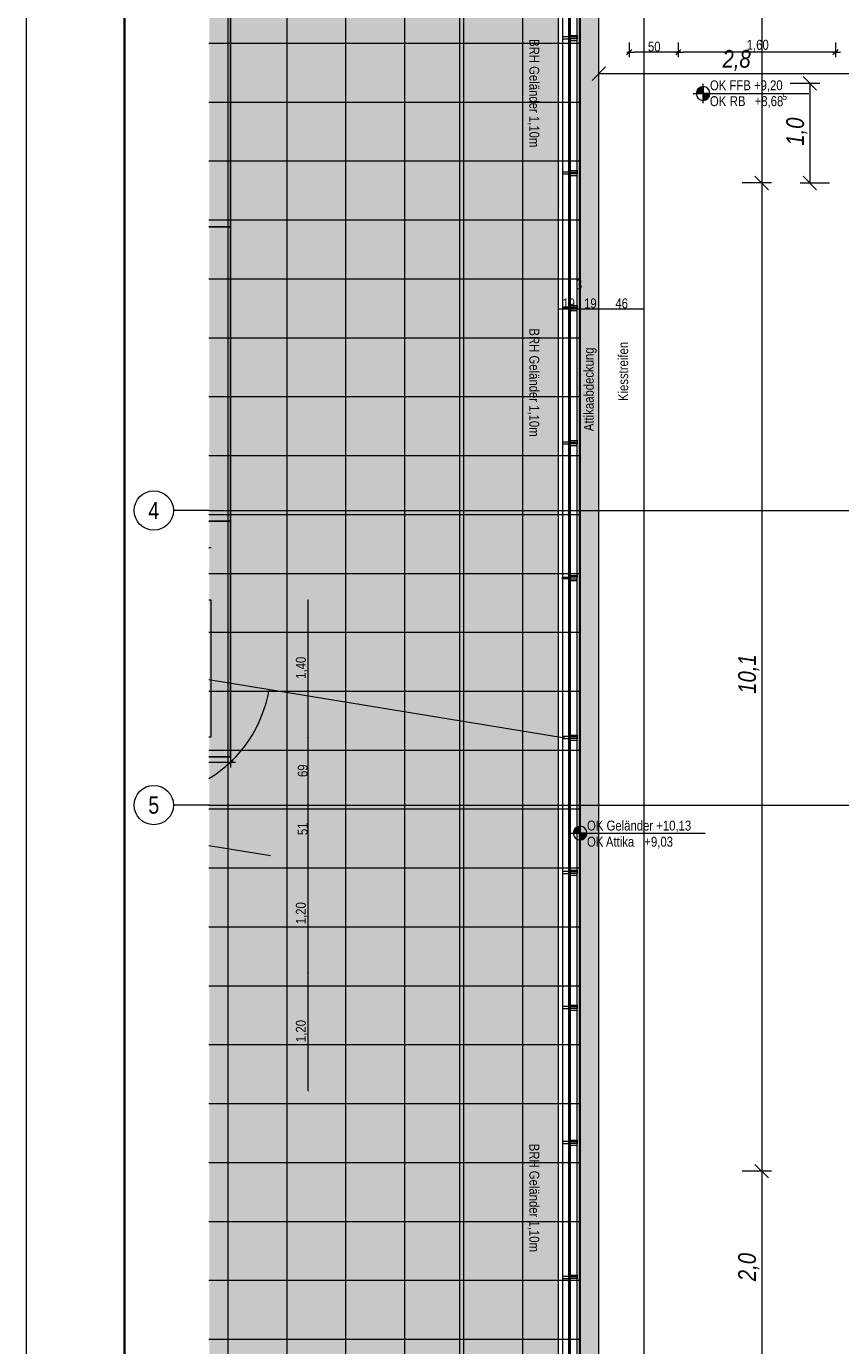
# Model space of a CAD drawing. Extents: x -720 to 300, y 62 to 1112.
# Tile 8 of 60: x -720 to -554, y 440 to 709. Entities that reach past the tile are written whole.
import ezdxf
from ezdxf.enums import TextEntityAlignment as Align
from ezdxf.lldxf.tags import DXFTag

# ---------------------------------------------------------------- set-up
doc = ezdxf.new("R2010")
doc.units = 0
doc.layers.get('0').update_dxf_attribs({"lineweight": 13})
for name, color, linetype, lineweight, true_color in [('30 -34 Innenwände- 4 Türen_Fenster', 9, 'Continuous', 15, 0x808080), ('30 -36 Dächer- 3 Dachbeläge', 9, 'Continuous', 15, 0x808080), ('30 -36 Dächer- 3 Dachbeläge Gründach', 9, 'Continuous', 9, 0x808080), ('30 -36 Dächer- 4 Dachbekleidungen', 9, 'Continuous', 9, 0x808080), ('60- 61 allgemeine Ausstattung- 4 Terrassen', 9, 'Continuous', 9, 0x808080), ('70 -72 Beschriftung- 1 Beschriftung allgemein', 7, 'Continuous', 9, 0xff6633), ('70 -76 Bemaßung- 2 Allgemein', 9, 'Continuous', 5, 0x808080), ('E_ST_Fangeinrichtung_Bem', 1, 'Continuous', 13, 0xff0000), ('iwb_Layout Achsbezeichung', 1, 'Continuous', 13, 0xff0000), ('iwb_Layout BA_Markierung', 7, 'Continuous', 9, 0xbadcdc)]:
    doc.layers.add(name, color=color, linetype=linetype, lineweight=lineweight, true_color=true_color)
for name, color, linetype, lineweight in [('70 -71 Achsen- 1 Gebäudeachsen', 7, 'STRICHPUNKT2-A06DN9U3MF', 18), ('70 -72 Beschriftung- 5 Höhenkoten', 7, 'Continuous', 15), ('iwb_Plankopf Rahmen', 7, 'Continuous', 35)]:
    doc.layers.add(name, color=color, linetype=linetype, lineweight=lineweight)
doc.styles.get("Standard").update_dxf_attribs({"font": 'ARIALN.TTF'})
tags = doc.linetypes.add('grob-A06DN9U4MF', pattern=[14, 3, -8, 3]).pattern_tags.tags
tags[8:9] = [DXFTag(74, 4), DXFTag(75, 0), DXFTag(340, '0'), DXFTag(46, 0.0), DXFTag(50, 0.0), DXFTag(44, 0.0), DXFTag(45, 0.0)]
tags[6:7] = [DXFTag(74, 4), DXFTag(75, 0), DXFTag(340, '0'), DXFTag(46, 0.0), DXFTag(50, 0.0), DXFTag(44, 0.0), DXFTag(45, 0.0)]
tags[4:5] = [DXFTag(74, 4), DXFTag(75, 0), DXFTag(340, '0'), DXFTag(46, 0.0), DXFTag(50, 0.0), DXFTag(44, 0.0), DXFTag(45, 0.0)]
tags = doc.linetypes.add('STRICHPUNKT2', pattern=[12.7, 6.35, -3.175, 0, -3.175]).pattern_tags.tags
tags[10:11] = [DXFTag(74, 4), DXFTag(75, 0), DXFTag(340, '0'), DXFTag(46, 0.0), DXFTag(50, 0.0), DXFTag(44, 0.0), DXFTag(45, 0.0)]
tags[8:9] = [DXFTag(74, 4), DXFTag(75, 0), DXFTag(340, '0'), DXFTag(46, 0.0), DXFTag(50, 0.0), DXFTag(44, 0.0), DXFTag(45, 0.0)]
tags[6:7] = [DXFTag(74, 4), DXFTag(75, 0), DXFTag(340, '0'), DXFTag(46, 0.0), DXFTag(50, 0.0), DXFTag(44, 0.0), DXFTag(45, 0.0)]
tags[4:5] = [DXFTag(74, 4), DXFTag(75, 0), DXFTag(340, '0'), DXFTag(46, 0.0), DXFTag(50, 0.0), DXFTag(44, 0.0), DXFTag(45, 0.0)]
tags = doc.linetypes.add('STRICHPUNKT2-A06DN9U3MF', pattern=[12.7, 6.35, -3.175, 0, -3.175]).pattern_tags.tags
tags[10:11] = [DXFTag(74, 4), DXFTag(75, 0), DXFTag(340, '0'), DXFTag(46, 0.0), DXFTag(50, 0.0), DXFTag(44, 0.0), DXFTag(45, 0.0)]
tags[8:9] = [DXFTag(74, 4), DXFTag(75, 0), DXFTag(340, '0'), DXFTag(46, 0.0), DXFTag(50, 0.0), DXFTag(44, 0.0), DXFTag(45, 0.0)]
tags[6:7] = [DXFTag(74, 4), DXFTag(75, 0), DXFTag(340, '0'), DXFTag(46, 0.0), DXFTag(50, 0.0), DXFTag(44, 0.0), DXFTag(45, 0.0)]
tags[4:5] = [DXFTag(74, 4), DXFTag(75, 0), DXFTag(340, '0'), DXFTag(46, 0.0), DXFTag(50, 0.0), DXFTag(44, 0.0), DXFTag(45, 0.0)]

# ---------------------------------------------------------------- blocks, each defined once
blk = doc.blocks.new('Polygon-A06DN9TVMF')
at = {"color": 0, "linetype": 'ByBlock', "lineweight": -2, "ltscale": 0.13}
blk.add_solid([(-611.22, 86.2), (-682.36, 86.01), (-611.05, 1083.81), (-682.36, 1083.81)], dxfattribs=at)
blk = doc.blocks.new('Referenz-A06DN9U5MF')
at = {"layer": '30 -34 Innenwände- 4 Türen_Fenster', "color": 0, "linetype": 'grob-A06DN9U4MF', "ltscale": 0.15}
for p, q in [((-682.49, 575.49), (-609.94, 563.61)), ((-682.49, 541.67), (-669.94, 539.61))]:
    blk.add_line(p, q, dxfattribs=at)
at = {"layer": '30 -36 Dächer- 3 Dachbeläge', "color": 0, "linetype": 'Continuous', "ltscale": 0.15}
for p, q in [((-606.85, 766.51), (-606.85, 379.51)), ((-603.05, 223.71), (-603.05, 764.11)), ((-631.35, 379.51), (-631.35, 762.97)), ((-611.35, 762.97), (-611.35, 379.51))]:
    blk.add_line(p, q, dxfattribs=at)
at = {"layer": '30 -36 Dächer- 3 Dachbeläge', "color": 0, "lineweight": 9}
for p, q in [((-603.05, 376.51), (-603.05, 764.11)), ((-593.85, 754.51), (-593.85, 223.71))]:
    blk.add_line(p, q, dxfattribs=at)
at = {"layer": '30 -36 Dächer- 3 Dachbeläge', "color": 0, "linetype": 'Continuous', "lineweight": 0, "ltscale": 0.13}
for points in [[(-603.05, 764.11), (-606.85, 379.51), (-606.85, 766.51)], [(-603.05, 764.11), (-606.25, 376.51), (-606.85, 379.51)], [(-603.05, 764.11), (-603.05, 223.71), (-606.25, 223.71)], [(-603.05, 764.11), (-606.25, 223.71), (-606.25, 376.51)]]:
    blk.add_solid(points, dxfattribs=at)
at = {"layer": '30 -36 Dächer- 3 Dachbeläge Gründach', "color": 0, "linetype": 'Continuous', "ltscale": 0.13}
blk.add_line((-593.85, 760.91), (-593.85, 223.71), dxfattribs=at)
at = {"layer": '30 -36 Dächer- 4 Dachbekleidungen', "color": 0, "linetype": 'Continuous', "ltscale": 0.13}
for p, q in [((-611.25, 379.81), (-611.25, 766.51)), ((-610.45, 766.51), (-610.45, 379.81)), ((-609.25, 766.51), (-609.25, 378.61)), ((-607.45, 376.81), (-607.45, 766.51)), ((-608.85, 706.36), (-610.45, 706.36)), ((-610.45, 706.36), (-610.45, 705.96)), ((-610.45, 705.96), (-608.85, 705.96)), ((-608.85, 706.36), (-608.85, 706.66)), ((-608.85, 706.66), (-607.45, 706.66)), ((-608.85, 706.36), (-607.45, 706.36)), ((-608.85, 705.96), (-608.85, 706.36)), ((-607.45, 705.96), (-608.85, 705.96)), ((-608.85, 705.96), (-608.85, 705.66)), ((-608.85, 705.66), (-607.45, 705.66)), ((-607.45, 706.66), (-607.45, 706.36)), ((-607.45, 706.36), (-607.45, 705.96)), ((-607.45, 705.66), (-607.45, 705.96)), ((-608.85, 678.86), (-610.45, 678.86)), ((-610.45, 678.86), (-610.45, 678.46)), ((-610.45, 678.46), (-608.85, 678.46)), ((-608.85, 678.86), (-608.85, 679.16)), ((-608.85, 679.16), (-607.45, 679.16)), ((-608.85, 678.86), (-607.45, 678.86)), ((-608.85, 678.46), (-608.85, 678.86)), ((-607.45, 678.46), (-608.85, 678.46)), ((-608.85, 678.46), (-608.85, 678.16)), ((-608.85, 678.16), (-607.45, 678.16)), ((-607.45, 679.16), (-607.45, 678.86)), ((-607.45, 678.86), (-607.45, 678.46)), ((-607.45, 678.16), (-607.45, 678.46)), ((-608.85, 651.36), (-610.45, 651.36)), ((-610.45, 651.36), (-610.45, 650.96)), ((-610.45, 650.96), (-608.85, 650.96)), ((-608.85, 651.36), (-608.85, 651.66)), ((-608.85, 651.66), (-607.45, 651.66)), ((-608.85, 651.36), (-607.45, 651.36)), ((-608.85, 650.96), (-608.85, 651.36)), ((-607.45, 650.96), (-608.85, 650.96)), ((-608.85, 650.96), (-608.85, 650.66)), ((-608.85, 650.66), (-607.45, 650.66)), ((-607.45, 651.66), (-607.45, 651.36)), ((-607.45, 651.36), (-607.45, 650.96)), ((-607.45, 650.66), (-607.45, 650.96)), ((-608.85, 623.86), (-610.45, 623.86)), ((-610.45, 623.86), (-610.45, 623.46)), ((-610.45, 623.46), (-608.85, 623.46)), ((-608.85, 623.86), (-608.85, 624.16)), ((-608.85, 624.16), (-607.45, 624.16)), ((-608.85, 623.86), (-607.45, 623.86)), ((-608.85, 623.46), (-608.85, 623.86)), ((-607.45, 623.46), (-608.85, 623.46)), ((-608.85, 623.46), (-608.85, 623.16)), ((-607.45, 624.16), (-607.45, 623.86)), ((-607.45, 623.86), (-607.45, 623.46)), ((-607.45, 623.16), (-607.45, 623.46)), ((-608.85, 623.16), (-607.45, 623.16)), ((-608.85, 596.36), (-608.85, 596.66)), ((-608.85, 596.66), (-607.45, 596.66)), ((-607.45, 596.66), (-607.45, 596.36)), ((-610.45, 595.96), (-610.45, 596.36)), ((-610.45, 596.36), (-608.85, 596.36)), ((-608.85, 595.96), (-610.45, 595.96)), ((-607.45, 596.36), (-608.85, 596.36)), ((-608.85, 596.36), (-608.85, 595.96)), ((-608.85, 595.96), (-607.45, 595.96)), ((-608.85, 595.96), (-608.85, 595.66)), ((-608.85, 595.66), (-607.45, 595.66)), ((-607.45, 595.96), (-607.45, 596.36)), ((-607.45, 595.66), (-607.45, 595.96)), ((-608.85, 563.86), (-610.45, 563.86)), ((-610.45, 563.86), (-610.45, 563.46)), ((-610.45, 563.46), (-608.85, 563.46)), ((-608.85, 563.86), (-608.85, 564.16)), ((-608.85, 564.16), (-607.45, 564.16)), ((-608.85, 563.86), (-607.45, 563.86)), ((-608.85, 563.46), (-608.85, 563.86)), ((-607.45, 563.46), (-608.85, 563.46)), ((-608.85, 563.46), (-608.85, 563.16)), ((-608.85, 563.16), (-607.45, 563.16)), ((-607.45, 564.16), (-607.45, 563.86)), ((-607.45, 563.86), (-607.45, 563.46)), ((-607.45, 563.16), (-607.45, 563.46)), ((-608.85, 536.36), (-610.45, 536.36)), ((-610.45, 536.36), (-610.45, 535.96)), ((-610.45, 535.96), (-608.85, 535.96)), ((-608.85, 536.36), (-608.85, 536.66)), ((-608.85, 536.66), (-607.45, 536.66)), ((-608.85, 536.36), (-607.45, 536.36)), ((-608.85, 535.96), (-608.85, 536.36)), ((-607.45, 535.96), (-608.85, 535.96)), ((-608.85, 535.96), (-608.85, 535.66)), ((-608.85, 535.66), (-607.45, 535.66)), ((-607.45, 536.66), (-607.45, 536.36)), ((-607.45, 536.36), (-607.45, 535.96)), ((-607.45, 535.66), (-607.45, 535.96)), ((-608.85, 508.86), (-610.45, 508.86)), ((-610.45, 508.86), (-610.45, 508.46)), ((-610.45, 508.46), (-608.85, 508.46)), ((-608.85, 508.86), (-608.85, 509.16)), ((-608.85, 509.16), (-607.45, 509.16)), ((-608.85, 508.86), (-607.45, 508.86)), ((-608.85, 508.46), (-608.85, 508.86)), ((-607.45, 508.46), (-608.85, 508.46)), ((-608.85, 508.46), (-608.85, 508.16)), ((-608.85, 508.16), (-607.45, 508.16)), ((-607.45, 509.16), (-607.45, 508.86)), ((-607.45, 508.86), (-607.45, 508.46)), ((-607.45, 508.16), (-607.45, 508.46)), ((-608.85, 481.36), (-610.45, 481.36)), ((-610.45, 481.36), (-610.45, 480.96)), ((-608.85, 481.36), (-608.85, 481.66)), ((-608.85, 481.66), (-607.45, 481.66)), ((-608.85, 481.36), (-607.45, 481.36)), ((-608.85, 480.96), (-608.85, 481.36)), ((-607.45, 481.66), (-607.45, 481.36)), ((-607.45, 481.36), (-607.45, 480.96)), ((-610.45, 480.96), (-608.85, 480.96)), ((-607.45, 480.96), (-608.85, 480.96)), ((-608.85, 480.96), (-608.85, 480.66)), ((-608.85, 480.66), (-607.45, 480.66)), ((-607.45, 480.66), (-607.45, 480.96)), ((-608.85, 453.86), (-608.85, 454.16)), ((-608.85, 454.16), (-607.45, 454.16)), ((-607.45, 454.16), (-607.45, 453.86)), ((-608.85, 453.86), (-610.45, 453.86)), ((-610.45, 453.86), (-610.45, 453.46)), ((-610.45, 453.46), (-608.85, 453.46)), ((-608.85, 453.86), (-607.45, 453.86)), ((-608.85, 453.46), (-608.85, 453.86)), ((-607.45, 453.46), (-608.85, 453.46)), ((-608.85, 453.46), (-608.85, 453.16)), ((-608.85, 453.16), (-607.45, 453.16)), ((-607.45, 453.86), (-607.45, 453.46)), ((-607.45, 453.16), (-607.45, 453.46))]:
    blk.add_line(p, q, dxfattribs=at)
at = {"layer": '60- 61 allgemeine Ausstattung- 4 Terrassen', "color": 0}
for p, q in [((-678.55, 379.71), (-678.55, 766.51)), ((-666.55, 379.71), (-666.55, 766.51)), ((-654.55, 379.71), (-654.55, 766.51)), ((-642.55, 379.71), (-642.55, 766.51)), ((-630.55, 379.71), (-630.55, 766.51)), ((-618.55, 379.71), (-618.55, 766.51)), ((-607.05, 766.51), (-607.05, 379.71)), ((-682.49, 705.11), (-607.05, 705.11)), ((-682.49, 693.11), (-607.05, 693.11)), ((-682.49, 681.11), (-607.05, 681.11)), ((-682.49, 669.11), (-607.05, 669.11)), ((-682.49, 657.11), (-607.05, 657.11)), ((-682.49, 645.11), (-607.05, 645.11)), ((-682.49, 633.11), (-607.05, 633.11)), ((-682.49, 621.11), (-607.05, 621.11)), ((-682.49, 609.11), (-607.05, 609.11)), ((-682.49, 597.11), (-607.05, 597.11)), ((-682.49, 585.11), (-607.05, 585.11)), ((-682.49, 573.11), (-607.05, 573.11)), ((-682.49, 561.11), (-607.05, 561.11)), ((-682.49, 549.11), (-607.05, 549.11)), ((-682.49, 537.11), (-607.05, 537.11)), ((-682.49, 525.11), (-607.05, 525.11)), ((-682.49, 513.11), (-607.05, 513.11)), ((-682.49, 501.11), (-607.05, 501.11)), ((-682.49, 489.11), (-607.05, 489.11)), ((-682.49, 477.11), (-607.05, 477.11)), ((-682.49, 465.11), (-607.05, 465.11)), ((-682.49, 453.11), (-607.05, 453.11)), ((-682.49, 441.11), (-607.05, 441.11))]:
    blk.add_line(p, q, dxfattribs=at)
at = {"layer": '60- 61 allgemeine Ausstattung- 4 Terrassen', "color": 0, "linetype": 'grob-A06DN9U4MF', "lineweight": 25, "ltscale": 0.25}
for p, q in [((-678.05, 715.71), (-678.05, 667.71)), ((-678.05, 667.71), (-682.49, 667.71)), ((-678.05, 607.71), (-678.05, 667.71)), ((-682.49, 607.71), (-678.05, 607.71)), ((-678.05, 607.71), (-678.05, 559.71)), ((-678.05, 559.71), (-682.49, 559.71))]:
    blk.add_line(p, q, dxfattribs=at)
at = {"layer": '60- 61 allgemeine Ausstattung- 4 Terrassen', "color": 0, "linetype": 'grob-A06DN9U4MF', "lineweight": 18, "ltscale": 0.18}
for p, q in [((-682.49, 591.71), (-682.05, 591.71)), ((-682.05, 591.71), (-682.05, 563.71)), ((-682.05, 563.71), (-682.49, 563.71))]:
    blk.add_line(p, q, dxfattribs=at)
at = {"layer": '70 -71 Achsen- 1 Gebäudeachsen', "color": 0, "linetype": 'STRICHPUNKT2-A06DN9U3MF', "ltscale": 0.18}
for p, q in [((-608.85, 1084.85), (-608.85, 85.41)), ((-682.49, 609.91), (76.46, 609.91)), ((-682.49, 549.91), (76.46, 549.91))]:
    blk.add_line(p, q, dxfattribs=at)
at = {"layer": '70 -72 Beschriftung- 1 Beschriftung allgemein', "color": 0, "linetype": 'Continuous', "ltscale": 0.13}
blk.add_line((-609.05, 767.11), (-609.05, 377.11), dxfattribs=at)
at = {"layer": '70 -72 Beschriftung- 5 Höhenkoten', "color": 0, "linetype": 'Continuous', "ltscale": 0.15}
for p, q in [((-581.81, 692.85), (-581.81, 696.85)), ((-581.81, 694.85), (-581.81, 696.25)), ((-581.81, 696.25), (-581.81, 694.85)), ((-583.81, 694.85), (-560.25, 694.85)), ((-583.21, 694.85), (-581.81, 694.85)), ((-581.81, 694.85), (-583.21, 694.85)), ((-580.41, 694.85), (-581.81, 694.85)), ((-581.81, 694.85), (-581.81, 693.45)), ((-581.81, 694.85), (-580.41, 694.85)), ((-581.81, 693.45), (-581.81, 694.85)), ((-606.85, 542.21), (-606.85, 546.21)), ((-606.85, 544.21), (-606.85, 545.61)), ((-606.85, 545.61), (-606.85, 544.21)), ((-608.85, 544.21), (-581.36, 544.21)), ((-608.25, 544.21), (-606.85, 544.21)), ((-606.85, 544.21), (-608.25, 544.21)), ((-605.45, 544.21), (-606.85, 544.21)), ((-606.85, 544.21), (-606.85, 542.81)), ((-606.85, 544.21), (-605.45, 544.21)), ((-606.85, 542.81), (-606.85, 544.21))]:
    blk.add_line(p, q, dxfattribs=at)
for centre, major_axis in [((-581.81, 694.85), (0, 1.4)), ((-581.81, 694.85), (1.4, 0)), ((-581.81, 694.85), (-1.4, 0)), ((-581.81, 694.85), (0, -1.4)), ((-606.85, 544.21), (0, 1.4)), ((-606.85, 544.21), (1.4, 0)), ((-606.85, 544.21), (-1.4, 0)), ((-606.85, 544.21), (0, -1.4))]:
    blk.add_ellipse(centre, major_axis=major_axis, ratio=1, start_param=0, end_param=1.570796, dxfattribs=at)
at = {"layer": '70 -72 Beschriftung- 5 Höhenkoten', "color": 0, "lineweight": 0}
for points in [[(-582.63, 694.85), (-582.8, 695.84), (-582.63, 695.99)], [(-582.44, 694.85), (-582.63, 695.99), (-582.44, 696.1)], [(-582.63, 694.85), (-582.63, 695.99), (-582.44, 694.85)], [(-582.24, 694.85), (-582.44, 696.1), (-582.24, 696.18)], [(-582.44, 694.85), (-582.44, 696.1), (-582.24, 694.85)], [(-582.03, 694.85), (-582.24, 696.18), (-582.03, 696.24)], [(-582.24, 694.85), (-582.24, 696.18), (-582.03, 694.85)], [(-581.81, 694.85), (-582.03, 696.24), (-581.81, 696.25)], [(-582.03, 694.85), (-582.03, 696.24), (-581.81, 694.85)], [(-583.19, 694.85), (-583.21, 694.85), (-583.19, 695.07)], [(-583.14, 694.85), (-583.19, 695.07), (-583.14, 695.29)], [(-583.19, 694.85), (-583.19, 695.07), (-583.14, 694.85)], [(-583.05, 694.85), (-583.14, 695.29), (-583.05, 695.49)], [(-583.14, 694.85), (-583.14, 695.29), (-583.05, 694.85)], [(-582.94, 694.85), (-583.05, 695.49), (-582.94, 695.68)], [(-583.05, 694.85), (-583.05, 695.49), (-582.94, 694.85)], [(-582.8, 694.85), (-582.94, 695.68), (-582.8, 695.84)], [(-582.94, 694.85), (-582.94, 695.68), (-582.8, 694.85)], [(-582.8, 694.85), (-582.8, 695.84), (-582.63, 694.85)], [(-581.81, 693.45), (-581.81, 694.85), (-581.59, 693.47)], [(-581.59, 693.47), (-581.81, 694.85), (-581.59, 694.85)], [(-581.59, 693.47), (-581.59, 694.85), (-581.37, 693.52)], [(-581.37, 693.52), (-581.59, 694.85), (-581.37, 694.85)], [(-581.37, 693.52), (-581.37, 694.85), (-581.17, 693.61)], [(-581.17, 693.61), (-581.37, 694.85), (-581.17, 694.85)], [(-581.17, 693.61), (-581.17, 694.85), (-580.98, 693.72)], [(-580.98, 693.72), (-581.17, 694.85), (-580.98, 694.85)], [(-580.98, 693.72), (-580.98, 694.85), (-580.82, 693.86)], [(-580.82, 693.86), (-580.98, 694.85), (-580.82, 694.85)], [(-580.82, 693.86), (-580.82, 694.85), (-580.67, 694.03)], [(-580.67, 694.03), (-580.82, 694.85), (-580.67, 694.85)], [(-580.67, 694.03), (-580.67, 694.85), (-580.56, 694.22)], [(-580.56, 694.22), (-580.67, 694.85), (-580.56, 694.85)], [(-580.56, 694.22), (-580.56, 694.85), (-580.48, 694.42)], [(-580.48, 694.42), (-580.56, 694.85), (-580.48, 694.85)], [(-580.48, 694.42), (-580.48, 694.85), (-580.42, 694.63)], [(-580.42, 694.63), (-580.48, 694.85), (-580.42, 694.85)], [(-580.42, 694.63), (-580.42, 694.85), (-580.41, 694.85)], [(-607.28, 544.21), (-607.49, 545.46), (-607.28, 545.54)], [(-607.07, 544.21), (-607.28, 545.54), (-607.07, 545.59)], [(-607.28, 544.21), (-607.28, 545.54), (-607.07, 544.21)], [(-606.85, 544.21), (-607.07, 545.59), (-606.85, 545.61)], [(-607.07, 544.21), (-607.07, 545.59), (-606.85, 544.21)], [(-608.23, 544.21), (-608.25, 544.21), (-608.23, 544.43)], [(-608.18, 544.21), (-608.23, 544.43), (-608.18, 544.64)], [(-608.23, 544.21), (-608.23, 544.43), (-608.18, 544.21)], [(-608.1, 544.21), (-608.18, 544.64), (-608.1, 544.84)], [(-608.18, 544.21), (-608.18, 544.64), (-608.1, 544.21)], [(-607.98, 544.21), (-608.1, 544.84), (-607.98, 545.03)], [(-608.1, 544.21), (-608.1, 544.84), (-607.98, 544.21)], [(-607.84, 544.21), (-607.98, 545.03), (-607.84, 545.2)], [(-607.98, 544.21), (-607.98, 545.03), (-607.84, 544.21)], [(-607.67, 544.21), (-607.84, 545.2), (-607.67, 545.34)], [(-607.84, 544.21), (-607.84, 545.2), (-607.67, 544.21)], [(-607.49, 544.21), (-607.67, 545.34), (-607.49, 545.46)], [(-607.67, 544.21), (-607.67, 545.34), (-607.49, 544.21)], [(-607.49, 544.21), (-607.49, 545.46), (-607.28, 544.21)], [(-606.85, 542.81), (-606.85, 544.21), (-606.63, 542.83)], [(-606.63, 542.83), (-606.85, 544.21), (-606.63, 544.21)], [(-606.63, 542.83), (-606.63, 544.21), (-606.42, 542.88)], [(-606.42, 542.88), (-606.63, 544.21), (-606.42, 544.21)], [(-606.42, 542.88), (-606.42, 544.21), (-606.21, 542.96)], [(-606.21, 542.96), (-606.42, 544.21), (-606.21, 544.21)], [(-606.21, 542.96), (-606.21, 544.21), (-606.03, 543.08)], [(-606.03, 543.08), (-606.21, 544.21), (-606.03, 544.21)], [(-606.03, 543.08), (-606.03, 544.21), (-605.86, 543.22)], [(-605.86, 543.22), (-606.03, 544.21), (-605.86, 544.21)], [(-605.86, 543.22), (-605.86, 544.21), (-605.72, 543.39)], [(-605.72, 543.39), (-605.86, 544.21), (-605.72, 544.21)], [(-605.72, 543.39), (-605.72, 544.21), (-605.6, 543.57)], [(-605.6, 543.57), (-605.72, 544.21), (-605.6, 544.21)], [(-605.6, 543.57), (-605.6, 544.21), (-605.52, 543.78)], [(-605.52, 543.78), (-605.6, 544.21), (-605.52, 544.21)], [(-605.52, 543.78), (-605.52, 544.21), (-605.47, 543.99)], [(-605.47, 543.99), (-605.52, 544.21), (-605.47, 544.21)], [(-605.47, 543.99), (-605.47, 544.21), (-605.45, 544.21)]]:
    blk.add_solid(points, dxfattribs=at)
at = {"layer": '70 -76 Bemaßung- 2 Allgemein', "color": 0, "linetype": 'Continuous', "ltscale": 0.13}
for p, q in [((-596.85, 705.25), (-596.85, 702.25)), ((-586.85, 705.25), (-586.85, 702.25)), ((-586.85, 705.25), (-586.85, 702.25)), ((-554.85, 705.25), (-554.85, 702.25)), ((-554.85, 705.25), (-554.85, 702.25)), ((-597.38, 702.72), (-596.32, 703.78)), ((-597.35, 703.25), (-595.79, 703.25)), ((-587.91, 703.25), (-595.79, 703.25)), ((-586.35, 703.25), (-587.91, 703.25)), ((-586.32, 703.78), (-587.38, 702.72)), ((-587.38, 702.72), (-586.32, 703.78)), ((-587.35, 703.25), (-585.79, 703.25)), ((-555.91, 703.25), (-585.79, 703.25)), ((-554.35, 703.25), (-555.91, 703.25)), ((-554.32, 703.78), (-555.38, 702.72)), ((-555.38, 702.72), (-554.32, 703.78)), ((-555.35, 703.25), (-553.79, 703.25)), ((-611.26, 650.94), (-611.24, 650.96)), ((-611.26, 650.95), (-611.23, 650.95)), ((-611.25, 650.99), (-611.25, 650.93)), ((-607.47, 650.95), (-611.23, 650.95)), ((-607.44, 650.95), (-607.47, 650.95)), ((-607.44, 650.96), (-607.46, 650.94)), ((-607.46, 650.94), (-607.44, 650.96)), ((-607.46, 650.95), (-607.43, 650.95)), ((-607.45, 650.99), (-607.45, 650.93)), ((-607.45, 650.99), (-607.45, 650.93)), ((-606.87, 650.95), (-607.43, 650.95)), ((-606.84, 650.95), (-606.87, 650.95)), ((-606.84, 650.96), (-606.86, 650.94)), ((-606.86, 650.94), (-606.84, 650.96)), ((-606.86, 650.95), (-606.83, 650.95)), ((-606.85, 650.99), (-606.85, 650.93)), ((-606.85, 650.99), (-606.85, 650.93)), ((-603.07, 650.95), (-606.83, 650.95)), ((-603.04, 650.95), (-603.07, 650.95)), ((-603.04, 650.96), (-603.06, 650.94)), ((-603.06, 650.94), (-603.04, 650.96)), ((-603.06, 650.95), (-603.03, 650.95)), ((-603.05, 650.99), (-603.05, 650.93)), ((-603.05, 650.99), (-603.05, 650.93)), ((-593.87, 650.95), (-603.03, 650.95)), ((-593.84, 650.95), (-593.87, 650.95)), ((-593.84, 650.96), (-593.86, 650.94)), ((-593.85, 650.99), (-593.85, 650.93)), ((-682.07, 602.32), (-682.49, 602.32)), ((-682.04, 602.32), (-682.07, 602.32)), ((-682.04, 602.33), (-682.06, 602.31)), ((-682.05, 602.28), (-682.05, 602.34)), ((-662.27, 591.71), (-662.21, 591.71)), ((-662.24, 591.72), (-662.22, 591.7)), ((-662.23, 591.72), (-662.23, 591.69)), ((-662.23, 563.73), (-662.23, 591.69)), ((-670.23, 573.42), (-670.21, 573.48)), ((-670.2, 573.42), (-670.23, 573.42)), ((-670.21, 573.48), (-670.2, 573.42)), ((-662.27, 563.71), (-662.21, 563.71)), ((-662.27, 563.71), (-662.21, 563.71)), ((-662.22, 563.7), (-662.24, 563.72)), ((-662.24, 563.72), (-662.22, 563.7)), ((-662.23, 563.7), (-662.23, 563.73)), ((-662.23, 563.72), (-662.23, 563.69)), ((-662.23, 549.93), (-662.23, 563.69)), ((-678.05, 559.65), (-678.05, 557.55)), ((-679.11, 558.55), (-682.49, 558.55)), ((-677.05, 558.55), (-679.11, 558.55)), ((-662.27, 549.91), (-662.21, 549.91)), ((-662.27, 549.91), (-662.21, 549.91)), ((-662.22, 549.9), (-662.24, 549.92)), ((-662.24, 549.92), (-662.22, 549.9)), ((-662.23, 549.9), (-662.23, 549.93)), ((-662.23, 549.92), (-662.23, 549.89)), ((-662.23, 539.73), (-662.23, 549.89)), ((-662.27, 539.71), (-662.21, 539.71)), ((-662.27, 539.71), (-662.21, 539.71)), ((-662.22, 539.7), (-662.24, 539.72)), ((-662.24, 539.72), (-662.22, 539.7)), ((-662.23, 539.7), (-662.23, 539.73)), ((-662.23, 539.72), (-662.23, 539.69)), ((-662.23, 515.73), (-662.23, 539.69)), ((-662.27, 515.71), (-662.21, 515.71)), ((-662.27, 515.71), (-662.21, 515.71)), ((-662.22, 515.7), (-662.24, 515.72)), ((-662.24, 515.72), (-662.22, 515.7)), ((-662.23, 515.7), (-662.23, 515.73)), ((-662.23, 515.72), (-662.23, 515.69)), ((-662.23, 491.73), (-662.23, 515.69)), ((-662.27, 491.71), (-662.21, 491.71)), ((-662.22, 491.7), (-662.24, 491.72)), ((-662.23, 491.7), (-662.23, 491.73))]:
    blk.add_line(p, q, dxfattribs=at)
at = {"layer": '70 -76 Bemaßung- 2 Allgemein', "color": 0, "lineweight": 15}
blk.add_line((-670.17, 573.47), (-670.23, 573.48), dxfattribs=at)
at = {"layer": '70 -76 Bemaßung- 2 Allgemein', "color": 0, "linetype": 'Continuous', "lineweight": 20, "ltscale": 0.2}
blk.add_line((-677.52, 559.08), (-678.58, 558.02), dxfattribs=at)
at = {"layer": '70 -76 Bemaßung- 2 Allgemein', "color": 0, "lineweight": 15}
blk.add_ellipse((-696.05, 577.71), major_axis=(13.56, -22.4), ratio=1, start_param=0, end_param=0.863317, dxfattribs=at)
at = {"layer": '70 -72 Beschriftung- 1 Beschriftung allgemein', "color": 0, "linetype": 'Continuous', "ltscale": 0.13, "char_height": 2.0138, "attachment_point": 1}
for s, insert, rotation in [('{\\fArial Narrow;BRH Geländer 1,10m}', (-615.17, 705.93), 270), ('{\\fArial Narrow;Attikaabdeckung}', (-606.09, 626.07), 90), ('{\\fArial Narrow;BRH Geländer 1,10m}', (-615.17, 647), 270), ('{\\fArial Narrow;Kiesstreifen}', (-599.08, 632.2), 90), ('{\\fArial Narrow;BRH Geländer 1,10m}', (-615.17, 480.93), 270)]:
    blk.add_mtext(s, dxfattribs=dict(at, insert=insert, rotation=rotation))
at = {"layer": '70 -72 Beschriftung- 5 Höhenkoten', "color": 0, "linetype": 'Continuous', "ltscale": 0.15, "attachment_point": 1}
for s, insert, char_height in [('{\\fArial Narrow;OK FFB +9,20}', (-580.41, 697.53), 2.0138), ('{\\fArial Narrow;OK}', (-580.41, 694.3), 2.0138), ('{\\fArial Narrow;RB}', (-576.37, 694.3), 2.0138), ('{\\fArial Narrow;+8,68}', (-571.3, 694.3), 2.0138), ('{\\fArial Narrow;5}', (-565.59, 694.86), 1.3426), ('{\\fArial Narrow;OK}', (-605.45, 546.74), 2.0138), ('{\\fArial Narrow;Geländer}', (-601.47, 546.74), 2.0138), ('{\\fArial Narrow;+10,13}', (-591.34, 546.74), 2.0138), ('{\\fArial Narrow;OK}', (-605.45, 543.45), 2.0138), ('{\\fArial Narrow;Attika}', (-601.6, 543.45), 2.0138), ('{\\fArial Narrow;+9,03}', (-593.77, 543.45), 2.0138)]:
    blk.add_mtext(s, dxfattribs=dict(at, insert=insert, char_height=char_height))
at = {"layer": '70 -76 Bemaßung- 2 Allgemein', "color": 0, "linetype": 'Continuous', "ltscale": 0.13, "char_height": 2.0138, "attachment_point": 1}
for s, insert in [('{\\fArial Narrow;50}', (-593.03, 705.4)), ('{\\fArial Narrow;1,60}', (-572.92, 705.77)), ('{\\fArial Narrow;3}', (-607.71, 656.98)), ('{\\fArial Narrow;19}', (-610.46, 653.1)), ('{\\fArial Narrow;19}', (-606.06, 653.1)), ('{\\fArial Narrow;46}', (-599.67, 653.1))]:
    blk.add_mtext(s, dxfattribs=dict(at, insert=insert))
at = {"layer": '70 -76 Bemaßung- 2 Allgemein', "color": 0, "linetype": 'Continuous', "ltscale": 0.13, "char_height": 2.0138, "attachment_point": 1, "rotation": 90}
for s, insert in [('{\\fArial Narrow;1,40}', (-664.75, 575.64)), ('{\\fArial Narrow;69}', (-664.38, 555.62)), ('{\\fArial Narrow;51}', (-664.38, 543.79)), ('{\\fArial Narrow;1,20}', (-664.75, 525.64)), ('{\\fArial Narrow;1,20}', (-664.75, 501.64))]:
    blk.add_mtext(s, dxfattribs=dict(at, insert=insert))
blk = doc.blocks.new('Maß-A06DNAZHMF')
at = {"color": 0, "linetype": 'ByBlock', "lineweight": -2, "ltscale": 0.13}
for p, q in [((-569.85, 764.11), (-569.85, 216.31)), ((-568.47, 675.25), (-571.23, 678.01)), ((-567.85, 676.63), (-573.85, 676.63)), ((-568.47, 473.97), (-571.23, 476.73)), ((-567.85, 475.35), (-573.85, 475.35))]:
    blk.add_line(p, q, dxfattribs=at)
at = {"color": 0, "linetype": 'ByBlock', "lineweight": -2, "ltscale": 0.13, "char_height": 3.6, "attachment_point": 1, "rotation": 90}
for s, insert in [('{\\fArial Narrow|b0|i1;10,1}', (-574.65, 572.58)), ('{\\fArial Narrow|b0|i1;2,0}', (-574.65, 452.94))]:
    blk.add_mtext(s, dxfattribs=dict(at, insert=insert))
blk = doc.blocks.new('Maß-A06DNAZJMF')
at = {"color": 0, "linetype": 'ByBlock', "lineweight": -2, "ltscale": 0.13}
for p, q in [((-603.05, 696.91), (-603.05, 702.91)), ((-601.67, 700.29), (-604.43, 697.53)), ((-603.05, 698.91), (76.46, 698.91))]:
    blk.add_line(p, q, dxfattribs=at)
at = {"color": 0, "linetype": 'ByBlock', "lineweight": -2, "ltscale": 0.13, "insert": (-577.84, 703.71), "char_height": 3.6, "attachment_point": 1}
blk.add_mtext('{\\fArial Narrow|b0|i1;2,8}', dxfattribs=at)
blk = doc.blocks.new('Maß-A06DNAZLMF')
at = {"color": 0, "linetype": 'ByBlock', "lineweight": -2, "ltscale": 0.13}
for p, q in [((-558.05, 696.91), (-564.05, 696.91)), ((-558.67, 695.53), (-561.43, 698.29)), ((-560.05, 696.91), (-560.05, 676.63)), ((-558.67, 675.25), (-561.43, 678.01)), ((-562.05, 676.63), (-556.05, 676.63))]:
    blk.add_line(p, q, dxfattribs=at)
at = {"color": 0, "linetype": 'ByBlock', "lineweight": -2, "ltscale": 0.13, "insert": (-564.85, 684.22), "char_height": 3.6, "attachment_point": 1, "rotation": 90}
blk.add_mtext('{\\fArial Narrow|b0|i1;1,0}', dxfattribs=at)

msp = doc.modelspace()

# ---------------------------------------------------------------- linework, layer by layer
at = {"layer": 'iwb_Layout Achsbezeichung', "linetype": 'STRICHPUNKT2', "lineweight": 13, "ltscale": 0.39}
for p, q in [((-682.36, 609.91), (-689.7, 609.91)), ((-682.36, 549.91), (-689.7, 549.91))]:
    msp.add_line(p, q, dxfattribs=at)
at = {"layer": 'iwb_Layout Achsbezeichung', "ltscale": 0.39}
for centre in [(-693.7, 609.91), (-693.7, 549.91)]:
    msp.add_circle(centre, 4, dxfattribs=at)
at = {"layer": 'iwb_Plankopf Rahmen', "color": 8, "lineweight": 13, "ltscale": 0.13, "true_color": 0x808080}
msp.add_lwpolyline([(300.35, 62.43), (-719.65, 62.43), (-719.65, 1112.43), (300.35, 1112.43), (300.35, 62.43)], close=True, dxfattribs=at)
at = {"layer": 'iwb_Plankopf Rahmen', "ltscale": 0.35}
msp.add_lwpolyline([(-699.65, 67.43), (-699.65, 1107.43), (295.35, 1107.43), (295.35, 67.43), (-599.65, 67.43), (-699.65, 67.43)], close=True, dxfattribs=at)

# ---------------------------------------------------------------- block references
at = {"color": 8, "lineweight": 13, "ltscale": 0.13, "true_color": 0x808080}
msp.add_blockref('Referenz-A06DN9U5MF', (0, 0), dxfattribs=at)
at = {"layer": 'E_ST_Fangeinrichtung_Bem', "color": 231, "ltscale": 0.13, "true_color": 0xff80c0}
for name in ['Maß-A06DNAZHMF', 'Maß-A06DNAZJMF', 'Maß-A06DNAZLMF']:
    msp.add_blockref(name, (0, 0), dxfattribs=at)
at = {"layer": 'iwb_Layout BA_Markierung', "ltscale": 0.13}
msp.add_blockref('Polygon-A06DN9TVMF', (0, 0), dxfattribs=at)

# ---------------------------------------------------------------- texts
at = {"layer": 'iwb_Layout Achsbezeichung', "ltscale": 0.39}
for s, p in [('4', (-693.7, 609.91)), ('5', (-693.7, 549.91))]:
    msp.add_text(s, height=3.5, dxfattribs=at).set_placement(p, align=Align.MIDDLE_CENTER)

doc.saveas('drawing.dxf')
